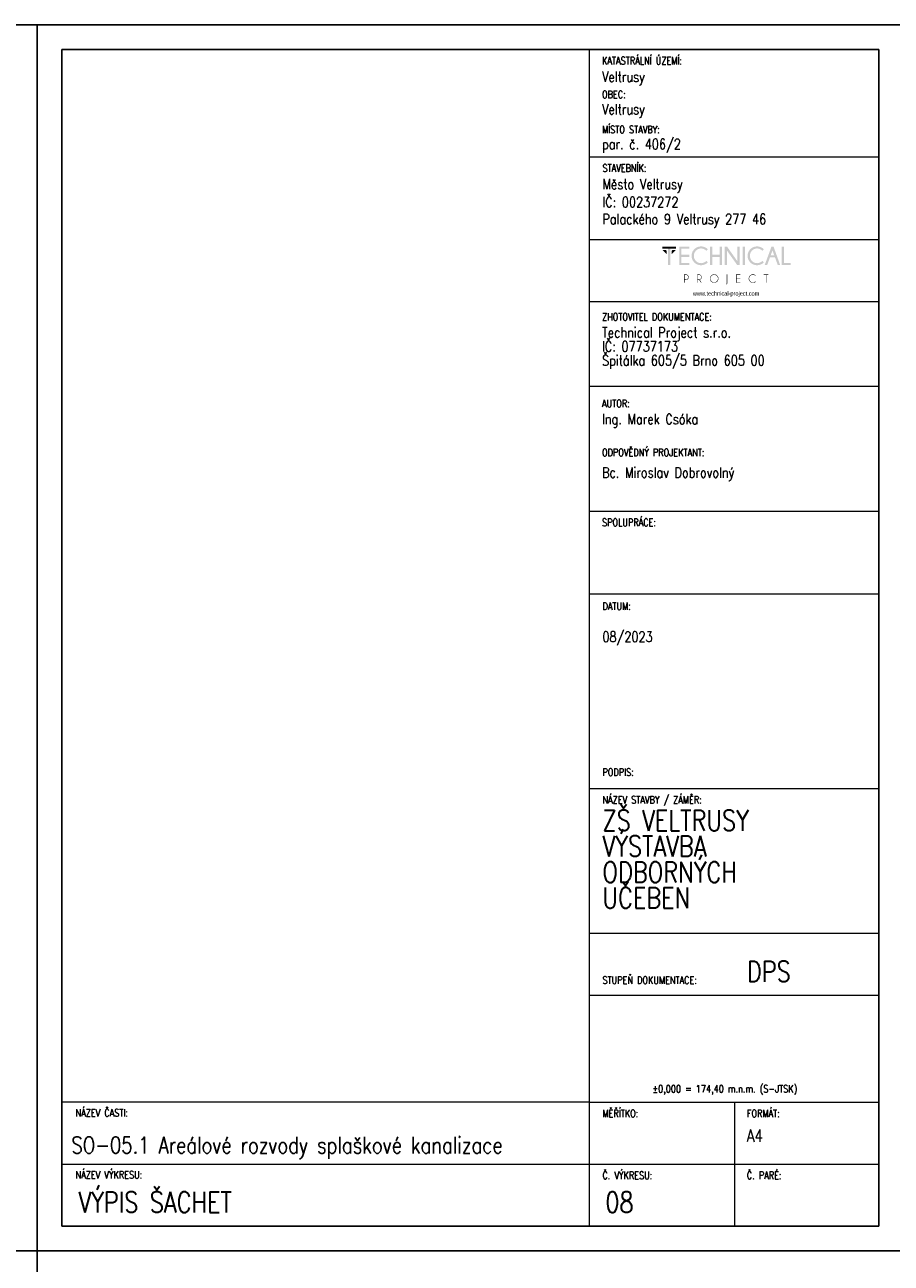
# Model space of a CAD drawing. Header units: millimetres. Extents: x -744 to 2301, y 2052 to 2943.
# Tile 29 of 31: x 1668 to 1878, y 2643 to 2943. Entities that reach past the tile are written whole.
import ezdxf

# ---------------------------------------------------------------- set-up
doc = ezdxf.new("R2010")
doc.units = ezdxf.units.MM
doc.header["$MEASUREMENT"] = 0
doc.layers.add('NETISK', color=7, linetype='Continuous', plot=False)
doc.layers.add('TP_01_Rozpiska', color=7, linetype='Continuous', lineweight=5)
doc.layers.add('Znojmoprojekt - Popisy.Znojmoprojekt', color=7, linetype='Continuous')
doc.styles.add('GENERATED_STYLE_4', font='arial.ttf')
doc.styles.add('ROMANS', font='romans.shx', dxfattribs={"width": 0.8})

# ---------------------------------------------------------------- blocks, each defined once
blk = doc.blocks.new('*U24')
for p, q in [((-210, 291), (-210, 297)), ((-204, 297), (-210, 297)), ((0, 297), (-210, 297)), ((-210, 297), (-210, 0)), ((0, 0), (0, 297)), ((-6, 297), (0, 297)), ((-6, 291), (-204, 291)), ((-204, 291), (-204, 6)), ((-6, 6), (-6, 291)), ((-210, 6), (-210, 0)), ((-204, 6), (-6, 6)), ((-210, 0), (0, 0))]:
    blk.add_line(p, q)
blk = doc.blocks.new('A$C01D51CA2')
at = {"layer": 'TP_01_Rozpiska'}
for points in [[(-45.09, 17.59), (-45.09, 16.91), (-40.45, 16.91), (-40.45, 17.59)], [(-43.15, 17.03), (-43.15, 11.39), (-42.38, 11.39), (-42.38, 17.03)], [(-36.03, 17.59), (-36.03, 16.91), (-38.63, 16.91), (-38.63, 14.83), (-36.03, 14.83), (-36.03, 14.15), (-38.63, 14.15), (-38.63, 12.08), (-36.03, 12.08), (-36.03, 11.39), (-39.4, 11.39), (-39.4, 17.59)], [(-28.26, 14.15), (-28.26, 11.39), (-29.05, 11.39), (-29.05, 17.59), (-28.26, 17.59), (-28.26, 14.83), (-25.73, 14.83), (-25.73, 17.59), (-24.94, 17.59), (-24.94, 11.39), (-25.73, 11.39), (-25.73, 14.15)], [(-23.29, 17.59), (-19.78, 12.64), (-19.78, 17.59), (-19, 17.59), (-19, 11.39), (-19.86, 11.39), (-23.29, 16.22), (-23.29, 11.39), (-24.07, 11.39), (-24.07, 17.59)], [(-18, 17.59), (-18, 11.39), (-17.23, 11.39), (-17.23, 17.59)], [(-4.92, 11.41), (-4.92, 17.59), (-4.14, 17.59), (-4.14, 12.08), (-1.91, 12.08), (-1.91, 11.41)], [(-45.09, 16.5), (-43.58, 14.97), (-43.58, 16.09), (-43.97, 16.5)], [(-40.45, 16.5), (-41.97, 14.97), (-41.97, 16.09), (-41.57, 16.5)], [(-18.85, 8.23), (-18.85, 8.07), (-20.1, 8.07), (-20.1, 6.92), (-18.85, 6.92), (-18.85, 6.76), (-20.1, 6.76), (-20.1, 5.6), (-18.85, 5.6), (-18.85, 5.44), (-20.25, 5.44), (-20.25, 8.23)], [(-10.06, 8.07), (-10.06, 5.44), (-10.22, 5.44), (-10.22, 8.07), (-10.93, 8.07), (-10.93, 8.23), (-9.35, 8.23), (-9.35, 8.07)]]:
    blk.add_hatch(color=256, dxfattribs=at).paths.add_polyline_path(points)
h = blk.add_hatch(color=256, dxfattribs=at)
edge = h.paths.add_edge_path()
edge.add_line((-30.26, 12.76), (-29.72, 12.28))
edge.add_spline(control_points=[(-29.72, 12.28), (-30.41, 11.65), (-31.18, 11.32), (-32.02, 11.32), (-32.02, 11.32), (-32.93, 11.32), (-33.68, 11.64), (-34.31, 12.26), (-34.31, 12.26), (-34.93, 12.89), (-35.23, 13.63), (-35.23, 14.5), (-35.23, 14.5), (-35.23, 15.35), (-34.93, 16.09), (-34.31, 16.72), (-34.31, 16.72), (-33.68, 17.36), (-32.93, 17.67), (-32.02, 17.67), (-32.02, 17.67), (-31.18, 17.67), (-30.41, 17.34), (-29.72, 16.7)], knot_values=[0, 0, 0, 0, 0.041667, 0.041667, 0.041667, 0.041767, 0.083333, 0.083333, 0.083333, 0.083433, 0.125, 0.125, 0.125, 0.1251, 0.166667, 0.166667, 0.166667, 0.166767, 0.208333, 0.208333, 0.208333, 0.208433, 1, 1, 1, 1], degree=3, periodic=0)
edge.add_line((-29.72, 16.7), (-30.26, 16.22))
edge.add_spline(control_points=[(-30.26, 16.22), (-30.82, 16.73), (-31.41, 16.98), (-32.02, 16.98), (-32.02, 16.98), (-32.68, 16.98), (-33.25, 16.73), (-33.73, 16.26), (-33.73, 16.26), (-34.21, 15.78), (-34.45, 15.19), (-34.45, 14.5), (-34.45, 14.5), (-34.45, 13.79), (-34.21, 13.22), (-33.73, 12.72), (-33.73, 12.72), (-33.25, 12.25), (-32.68, 12.02), (-32.02, 12.02), (-32.02, 12.02), (-31.41, 12.02), (-30.82, 12.26), (-30.26, 12.76)], knot_values=[0, 0, 0, 0, 0.041667, 0.041667, 0.041667, 0.041767, 0.083333, 0.083333, 0.083333, 0.083433, 0.125, 0.125, 0.125, 0.1251, 0.166667, 0.166667, 0.166667, 0.166767, 0.208333, 0.208333, 0.208333, 0.208433, 1, 1, 1, 1], degree=3, periodic=0)
h = blk.add_hatch(color=256, dxfattribs=at)
edge = h.paths.add_edge_path()
edge.add_line((-11.41, 12.76), (-10.87, 12.28))
edge.add_spline(control_points=[(-10.87, 12.28), (-11.56, 11.65), (-12.33, 11.32), (-13.17, 11.32), (-13.17, 11.32), (-14.07, 11.32), (-14.83, 11.64), (-15.45, 12.26), (-15.45, 12.26), (-16.08, 12.89), (-16.37, 13.63), (-16.37, 14.5), (-16.37, 14.5), (-16.37, 15.35), (-16.08, 16.09), (-15.45, 16.72), (-15.45, 16.72), (-14.83, 17.36), (-14.07, 17.67), (-13.17, 17.67), (-13.17, 17.67), (-12.33, 17.67), (-11.56, 17.34), (-10.87, 16.7)], knot_values=[0, 0, 0, 0, 0.041667, 0.041667, 0.041667, 0.041767, 0.083333, 0.083333, 0.083333, 0.083433, 0.125, 0.125, 0.125, 0.1251, 0.166667, 0.166667, 0.166667, 0.166767, 0.208333, 0.208333, 0.208333, 0.208433, 1, 1, 1, 1], degree=3, periodic=0)
edge.add_line((-10.87, 16.7), (-11.41, 16.22))
edge.add_spline(control_points=[(-11.41, 16.22), (-11.97, 16.73), (-12.56, 16.98), (-13.17, 16.98), (-13.17, 16.98), (-13.82, 16.98), (-14.4, 16.73), (-14.88, 16.26), (-14.88, 16.26), (-15.35, 15.78), (-15.6, 15.19), (-15.6, 14.5), (-15.6, 14.5), (-15.6, 13.79), (-15.35, 13.22), (-14.88, 12.72), (-14.88, 12.72), (-14.4, 12.25), (-13.82, 12.02), (-13.17, 12.02), (-13.17, 12.02), (-12.56, 12.02), (-11.97, 12.26), (-11.41, 12.76)], knot_values=[0, 0, 0, 0, 0.041667, 0.041667, 0.041667, 0.041767, 0.083333, 0.083333, 0.083333, 0.083433, 0.125, 0.125, 0.125, 0.1251, 0.166667, 0.166667, 0.166667, 0.166767, 0.208333, 0.208333, 0.208333, 0.208433, 1, 1, 1, 1], degree=3, periodic=0)
h = blk.add_hatch(color=256, dxfattribs=at)
h.paths.add_polyline_path([(-7.4, 14.65), (-7.99, 16.29), (-8.6, 14.65)])
h.paths.add_polyline_path([(-7.64, 17.59), (-5.41, 11.41), (-6.21, 11.41), (-7.15, 13.97), (-8.83, 13.97), (-9.78, 11.41), (-10.6, 11.41), (-8.33, 17.59)])
h = blk.add_hatch(color=256, dxfattribs=at)
edge = h.paths.add_edge_path()
edge.add_line((-37.56, 8.07), (-37.56, 6.57))
edge.add_line((-37.56, 6.57), (-37.08, 6.57))
edge.add_spline(control_points=[(-37.08, 6.57), (-36.89, 6.57), (-36.71, 6.64), (-36.56, 6.79), (-36.56, 6.79), (-36.41, 6.94), (-36.34, 7.12), (-36.34, 7.33), (-36.34, 7.33), (-36.34, 7.53), (-36.41, 7.71), (-36.56, 7.86), (-36.56, 7.86), (-36.71, 8), (-36.89, 8.07), (-37.08, 8.07)], knot_values=[0, 0, 0, 0, 0.0625, 0.0625, 0.0625, 0.0626, 0.125, 0.125, 0.125, 0.1251, 0.1875, 0.1875, 0.1875, 0.1876, 1, 1, 1, 1], degree=3, periodic=0)
edge.add_line((-37.08, 8.07), (-37.56, 8.07))
edge = h.paths.add_edge_path()
edge.add_line((-37.56, 6.41), (-37.56, 5.44))
edge.add_line((-37.56, 5.44), (-37.73, 5.44))
edge.add_line((-37.73, 5.44), (-37.73, 8.23))
edge.add_line((-37.73, 8.23), (-36.99, 8.23))
edge.add_spline(control_points=[(-36.99, 8.23), (-36.77, 8.2), (-36.59, 8.12), (-36.44, 7.97), (-36.44, 7.97), (-36.28, 7.79), (-36.18, 7.58), (-36.18, 7.33), (-36.18, 7.33), (-36.18, 7.07), (-36.28, 6.85), (-36.44, 6.67), (-36.44, 6.67), (-36.62, 6.51), (-36.84, 6.41), (-37.08, 6.41)], knot_values=[0, 0, 0, 0, 0.0625, 0.0625, 0.0625, 0.0626, 0.125, 0.125, 0.125, 0.1251, 0.1875, 0.1875, 0.1875, 0.1876, 1, 1, 1, 1], degree=3, periodic=0)
edge.add_line((-37.08, 6.41), (-37.56, 6.41))
h = blk.add_hatch(color=256, dxfattribs=at)
edge = h.paths.add_edge_path()
edge.add_line((-33.17, 8.07), (-33.17, 6.57))
edge.add_line((-33.17, 6.57), (-32.71, 6.57))
edge.add_spline(control_points=[(-32.71, 6.57), (-32.5, 6.57), (-32.32, 6.64), (-32.17, 6.79), (-32.17, 6.79), (-32.02, 6.94), (-31.96, 7.12), (-31.96, 7.33), (-31.96, 7.33), (-31.96, 7.53), (-32.02, 7.71), (-32.17, 7.86), (-32.17, 7.86), (-32.32, 8), (-32.5, 8.07), (-32.71, 8.07)], knot_values=[0, 0, 0, 0, 0.0625, 0.0625, 0.0625, 0.0626, 0.125, 0.125, 0.125, 0.1251, 0.1875, 0.1875, 0.1875, 0.1876, 1, 1, 1, 1], degree=3, periodic=0)
edge.add_line((-32.71, 8.07), (-33.17, 8.07))
edge = h.paths.add_edge_path()
edge.add_line((-32.66, 6.41), (-33.17, 6.41))
edge.add_line((-33.17, 6.41), (-33.17, 5.44))
edge.add_line((-33.17, 5.44), (-33.34, 5.44))
edge.add_line((-33.34, 5.44), (-33.34, 8.23))
edge.add_line((-33.34, 8.23), (-32.61, 8.23))
edge.add_spline(control_points=[(-32.61, 8.23), (-32.4, 8.2), (-32.22, 8.12), (-32.07, 7.97), (-32.07, 7.97), (-31.89, 7.79), (-31.79, 7.58), (-31.79, 7.33), (-31.79, 7.33), (-31.79, 7.07), (-31.89, 6.85), (-32.07, 6.69), (-32.07, 6.69), (-32.19, 6.56), (-32.33, 6.48), (-32.48, 6.44)], knot_values=[0, 0, 0, 0, 0.0625, 0.0625, 0.0625, 0.0626, 0.125, 0.125, 0.125, 0.1251, 0.1875, 0.1875, 0.1875, 0.1876, 1, 1, 1, 1], degree=3, periodic=0)
edge.add_line((-32.48, 6.44), (-31.84, 5.44))
edge.add_line((-31.84, 5.44), (-32.04, 5.44))
edge.add_line((-32.04, 5.44), (-32.66, 6.41))
h = blk.add_hatch(color=256, dxfattribs=at)
edge = h.paths.add_edge_path()
edge.add_spline(control_points=[(-27.62, 8.12), (-27.98, 8.12), (-28.27, 7.99), (-28.52, 7.74), (-28.52, 7.74), (-28.77, 7.49), (-28.9, 7.2), (-28.9, 6.84), (-28.9, 6.84), (-28.9, 6.49), (-28.77, 6.2), (-28.52, 5.95), (-28.52, 5.95), (-28.27, 5.7), (-27.98, 5.57), (-27.62, 5.57), (-27.62, 5.57), (-27.27, 5.57), (-26.98, 5.7), (-26.73, 5.95), (-26.73, 5.95), (-26.47, 6.2), (-26.35, 6.49), (-26.35, 6.84), (-26.35, 6.84), (-26.35, 7.2), (-26.47, 7.49), (-26.73, 7.74), (-26.73, 7.74), (-26.98, 7.99), (-27.27, 8.12), (-27.62, 8.12)], knot_values=[0, 0, 0, 0, 0.03125, 0.03125, 0.03125, 0.03135, 0.0625, 0.0625, 0.0625, 0.0626, 0.09375, 0.09375, 0.09375, 0.09385, 0.125, 0.125, 0.125, 0.1251, 0.15625, 0.15625, 0.15625, 0.15635, 0.1875, 0.1875, 0.1875, 0.1876, 0.21875, 0.21875, 0.21875, 0.21885, 1, 1, 1, 1], degree=3, periodic=0)
edge = h.paths.add_edge_path()
edge.add_spline(control_points=[(-26.61, 7.86), (-26.33, 7.58), (-26.19, 7.23), (-26.19, 6.84), (-26.19, 6.84), (-26.19, 6.44), (-26.33, 6.11), (-26.61, 5.83), (-26.61, 5.83), (-26.89, 5.56), (-27.22, 5.41), (-27.62, 5.41), (-27.62, 5.41), (-28.01, 5.41), (-28.36, 5.56), (-28.64, 5.83), (-28.64, 5.83), (-28.91, 6.11), (-29.05, 6.44), (-29.05, 6.84), (-29.05, 6.84), (-29.05, 7.23), (-28.91, 7.58), (-28.64, 7.86), (-28.64, 7.86), (-28.36, 8.14), (-28.01, 8.28), (-27.62, 8.28), (-27.62, 8.28), (-27.22, 8.28), (-26.89, 8.14), (-26.61, 7.86)], knot_values=[0, 0, 0, 0, 0.03125, 0.03125, 0.03125, 0.03135, 0.0625, 0.0625, 0.0625, 0.0626, 0.09375, 0.09375, 0.09375, 0.09385, 0.125, 0.125, 0.125, 0.1251, 0.15625, 0.15625, 0.15625, 0.15635, 0.1875, 0.1875, 0.1875, 0.1876, 0.21875, 0.21875, 0.21875, 0.21885, 1, 1, 1, 1], degree=3, periodic=0)
h = blk.add_hatch(color=256, dxfattribs=at)
edge = h.paths.add_edge_path()
edge.add_spline(control_points=[(-23.19, 5.39), (-23.19, 5.24), (-23.24, 5.13), (-23.34, 5.05), (-23.34, 5.05), (-23.44, 4.95), (-23.56, 4.9), (-23.69, 4.9)], knot_values=[0, 0, 0, 0, 0.125, 0.125, 0.125, 0.1251, 1, 1, 1, 1], degree=3, periodic=0)
edge.add_line((-23.69, 4.9), (-23.69, 5.05))
edge.add_spline(control_points=[(-23.69, 5.05), (-23.59, 5.05), (-23.52, 5.08), (-23.44, 5.14), (-23.44, 5.14), (-23.39, 5.21), (-23.36, 5.29), (-23.36, 5.41)], knot_values=[0, 0, 0, 0, 0.125, 0.125, 0.125, 0.1251, 1, 1, 1, 1], degree=3, periodic=0)
edge.add_line((-23.36, 5.41), (-23.36, 8.23))
edge.add_line((-23.36, 8.23), (-23.19, 8.23))
edge.add_line((-23.19, 8.23), (-23.19, 5.39))
h = blk.add_hatch(color=256, dxfattribs=at)
edge = h.paths.add_edge_path()
edge.add_line((-13.73, 5.88), (-13.61, 5.79))
edge.add_spline(control_points=[(-13.61, 5.79), (-13.87, 5.54), (-14.2, 5.41), (-14.56, 5.41), (-14.56, 5.41), (-14.96, 5.41), (-15.3, 5.56), (-15.58, 5.83), (-15.58, 5.83), (-15.86, 6.11), (-15.99, 6.44), (-15.99, 6.84), (-15.99, 6.84), (-15.99, 7.23), (-15.86, 7.58), (-15.58, 7.86), (-15.58, 7.86), (-15.3, 8.14), (-14.96, 8.27), (-14.56, 8.27), (-14.56, 8.27), (-14.2, 8.27), (-13.87, 8.15), (-13.61, 7.89)], knot_values=[0, 0, 0, 0, 0.041667, 0.041667, 0.041667, 0.041767, 0.083333, 0.083333, 0.083333, 0.083433, 0.125, 0.125, 0.125, 0.1251, 0.166667, 0.166667, 0.166667, 0.166767, 0.208333, 0.208333, 0.208333, 0.208433, 1, 1, 1, 1], degree=3, periodic=0)
edge.add_line((-13.61, 7.89), (-13.73, 7.79))
edge.add_spline(control_points=[(-13.73, 7.79), (-13.97, 8), (-14.25, 8.1), (-14.56, 8.1), (-14.56, 8.1), (-14.93, 8.1), (-15.22, 7.99), (-15.47, 7.74), (-15.47, 7.74), (-15.72, 7.49), (-15.85, 7.2), (-15.85, 6.84), (-15.85, 6.84), (-15.85, 6.49), (-15.72, 6.2), (-15.47, 5.95), (-15.47, 5.95), (-15.22, 5.7), (-14.93, 5.57), (-14.56, 5.57), (-14.56, 5.57), (-14.25, 5.57), (-13.97, 5.67), (-13.73, 5.88)], knot_values=[0, 0, 0, 0, 0.041667, 0.041667, 0.041667, 0.041767, 0.083333, 0.083333, 0.083333, 0.083433, 0.125, 0.125, 0.125, 0.1251, 0.166667, 0.166667, 0.166667, 0.166767, 0.208333, 0.208333, 0.208333, 0.208433, 1, 1, 1, 1], degree=3, periodic=0)
at = {"layer": 'Znojmoprojekt - Popisy.Znojmoprojekt', "color": 7, "linetype": 'Continuous', "lineweight": 13, "insert": (-23.61, 1.59), "char_height": 1.5, "width": 19.5072, "attachment_point": 5, "style": 'GENERATED_STYLE_4'}
blk.add_mtext('\\A1;{\\fBahnschrift Light|b0|i0|c238|p34;\\W0.75;www.technical-project.com}', dxfattribs=at)

msp = doc.modelspace()

# ---------------------------------------------------------------- linework, layer by layer
at = {"layer": 'TP_01_Rozpiska'}
for p, q in [((1804.88, 2651.81), (1804.88, 2936.81)), ((1804.88, 2910.81), (1874.98, 2910.81)), ((1804.88, 2890.81), (1874.88, 2890.81)), ((1804.88, 2875.74), (1874.88, 2875.74)), ((1804.88, 2855.29), (1874.88, 2855.29)), ((1804.88, 2824.98), (1874.88, 2824.98)), ((1804.88, 2804.98), (1874.88, 2804.98)), ((1804.88, 2757.78), (1874.98, 2757.78)), ((1804.88, 2722.78), (1874.98, 2722.78)), ((1804.88, 2681.81), (1676.98, 2681.81)), ((1676.98, 2651.81), (1676.98, 2681.81)), ((1804.88, 2681.81), (1874.98, 2681.81)), ((1839.98, 2681.81), (1839.98, 2651.81)), ((1676.98, 2666.81), (1874.98, 2666.81))]:
    msp.add_line(p, q, dxfattribs=at)
at = {"layer": 'TP_01_Rozpiska', "color": 7, "linetype": 'Continuous', "lineweight": 13}
msp.add_line((1804.88, 2707.78), (1874.98, 2707.78), dxfattribs=at)

# ---------------------------------------------------------------- block references
at = {"xscale": 0.7200000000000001, "yscale": 0.7200000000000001, "zscale": 0.7200000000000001}
msp.add_blockref('A$C01D51CA2', (1854.95, 2876.4), dxfattribs=at)
at = {"layer": 'NETISK'}
for p in [(1670.98, 2645.81), (1880.98, 2645.81), (1670.98, 2348.81), (1880.98, 2348.81)]:
    msp.add_blockref('*U24', p, dxfattribs=at)

# ---------------------------------------------------------------- texts
at = {"color": 7, "linetype": 'Continuous', "lineweight": 0, "char_height": 1.8, "attachment_point": 1, "style": 'ROMANS'}
for s, insert in [('\\A1;KATASTRÁLNÍ ÚZEMÍ:', (1807.88, 2935)), ('\\A1;OBEC:', (1807.88, 2926.84)), ('\\A1;MÍSTO STAVBY:', (1807.88, 2918.33)), ('\\A1;STAVEBNÍK:', (1807.98, 2909)), ('\\A1;ZHOTOVITEL DOKUMENTACE:', (1807.88, 2872.94)), ('\\A1;AUTOR:', (1807.88, 2851.96)), ('\\A1;ODPOVĚDNÝ PROJEKTANT:', (1807.88, 2840.1)), ('\\A1;SPOLUPRÁCE:', (1807.88, 2823.17)), ('\\A1;DATUM:', (1807.98, 2802.88)), ('\\A1;PODPIS:', (1807.98, 2762.66)), ('\\A1;NÁZEV STAVBY / ZÁMĚR:', (1807.98, 2755.97)), ('\\A1;STUPEŇ DOKUMENTACE:', (1807.98, 2712.3)), ('\\A1;±0,000 = 174,40 m.n.m. (S-JTSK)', (1820.12, 2685.98)), ('\\A1;NÁZEV ČASTI:', (1680.29, 2680.14)), ('\\A1;{\\Fromand|c238;MĚŘÍTKO:}', (1807.98, 2680)), ('\\A1;FORMÁT:', (1842.98, 2680)), ('\\A1;NÁZEV VÝKRESU:', (1680.29, 2665.14)), ('\\A1;{\\Fromand|c238;Č. VÝKRESU:}', (1807.98, 2665)), ('\\A1;{\\Fromand|c238;Č. PARÉ:}', (1842.98, 2665))]:
    msp.add_mtext(s, dxfattribs=dict(at, insert=insert))
at = {"color": 7, "linetype": 'Continuous', "lineweight": 25, "style": 'ROMANS'}
for s, insert, char_height, attachment_point in [('\\A1;Veltrusy', (1807.88, 2928.12), 2.5, 7), ('\\A1;Veltrusy', (1807.88, 2920.26), 2.5, 7), ('\\A1;par. č. 406/2', (1807.88, 2911.81), 2.5, 7), ('\\A1;Město Veltrusy', (1807.98, 2902.12), 2.5, 7), ('\\A1;IČ: 00237272', (1807.98, 2898.6), 2.5, 7), ('\\A1;Palackého 9 Veltrusy 277 46', (1807.98, 2893.65), 2.5, 7), ('\\A1;Ing. Marek Csóka', (1807.88, 2848.54), 2.5, 1), ('\\A1;08/2023', (1807.98, 2795.8), 2.5, 1), ('\\A1;DPS', (1842.98, 2715.96), 5, 1), ('\\A1;SO-05.1 Areálové rozvody splaškové kanalizace', (1679.3, 2673.42), 4, 1), ('\\A1;A4', (1842.98, 2675.19), 3, 1), ('\\A1;VÝPIS ŠACHET', (1680.96, 2660.08), 5, 1), ('\\A1;08', (1808.68, 2660.08), 5, 1)]:
    msp.add_mtext(s, dxfattribs=dict(at, insert=insert, char_height=char_height, attachment_point=attachment_point))
at = {"color": 7, "linetype": 'Continuous', "lineweight": 25, "char_height": 2.5, "attachment_point": 1, "style": 'ROMANS'}
for s, insert, line_spacing_factor in [('\\A1;Technical Project s.r.o.\\PIČ: 07737173\\PŠpitálka 605/5 Brno 605 00', (1807.88, 2869.52), 0.811616), ('\\A1;Bc. Miroslav Dobrovolný', (1807.88, 2835.59), 0.783211)]:
    msp.add_mtext(s, dxfattribs=dict(at, insert=insert, line_spacing_factor=line_spacing_factor))
at = {"color": 7, "linetype": 'Continuous', "lineweight": 25, "insert": (1807.98, 2752.57), "char_height": 5, "width": 48.0061, "attachment_point": 1, "line_spacing_factor": 0.75, "style": 'ROMANS'}
msp.add_mtext('\\A1;ZŠ VELTRUSY  VÝSTAVBA \\PODBORNÝCH \\PUČEBEN', dxfattribs=at)

doc.saveas('drawing.dxf')
